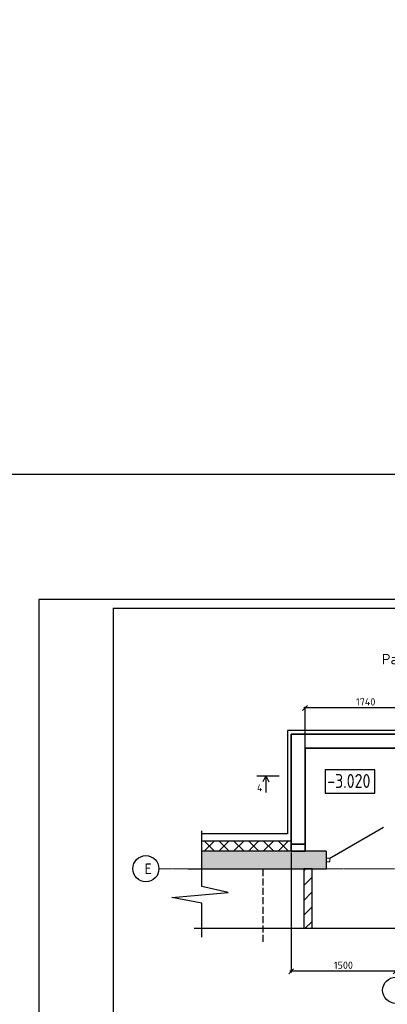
# Model space of a CAD drawing. Header units: millimetres. Extents: x 125896 to 2572636, y -120305 to 130347.
# Tile 29 of 256: x 292322 to 302868, y -85882 to -57642. Entities that reach past the tile are written whole.
import ezdxf

# ---------------------------------------------------------------- set-up
doc = ezdxf.new("R2010")
doc.units = ezdxf.units.MM
for name, pattern in [('______2', [270, 200, -70]), ('CENTER', [2, 1.25, -0.25, 0.25, -0.25]), ('CENTER2', [28.575, 19.05, -3.175, 3.175, -3.175])]:
    doc.linetypes.add(name, pattern=pattern)
for name, color, linetype in [('11', 7, 'Continuous'), ('СПДС_Оси', 7, 'Continuous'), ('Столовая - обозначения', 7, 'Continuous')]:
    doc.layers.add(name, color=color, linetype=linetype)
for name, color, linetype, lineweight in [('A_012_ПРОЕМ', 7, 'Continuous', 25), ('Standard', 7, 'Continuous', 25), ('Навесной фасад', 7, 'Continuous', 25), ('Общий01', 7, 'Continuous', 13), ('ОСИ', 7, 'CENTER', 15), ('Стена_ кирп. кладка не несущ', 7, 'Continuous', 35), ('Столовая Двери и окна', 7, 'Continuous', 15), ('ТЕКСТ', 7, 'Continuous', 15), ('Текст_ общее', 7, 'Continuous', 25)]:
    doc.layers.add(name, color=color, linetype=linetype, lineweight=lineweight)
doc.layers.add('Стена_ бетон несущ.', color=7, linetype='Continuous', lineweight=70, true_color=0xb4b496)
doc.styles.add('Century Gothic', font='isocpeur.ttf')
doc.styles.get("Standard").update_dxf_attribs({"font": 'isocpeur.ttf'})
doc.dimstyles.new('Осевые', dxfattribs={"dimscale": 0.7, "dimtxt": 450, "dimasz": 400, "dimexe": 100, "dimexo": 100, "dimgap": 100, "dimtad": 1, "dimdec": 0, "dimzin": 0, "dimdsep": 46, "dimtxsty": 'Standard', "dimblk": 'OBLIQUE', "dimcen": 9, "dimdle": 100, "dimazin": 0, "dimtm": 1e-09, "dimtfac": 1, "dimtdec": 0, "dimtofl": 0, "dimtmove": 0, "dimatfit": 3, "dimfxl": 1, "dimtolj": 1, "dimtzin": 0, "dimarcsym": 0})

# ---------------------------------------------------------------- blocks, each defined once
blk = doc.blocks.new('Штамп')
at = {"layer": '11'}
for p, q in [((311470, 126228), (252070, 126228)), ((252070, 126228), (252070, 84178))]:
    blk.add_line(p, q, dxfattribs=at)
at = {"layer": '11', "lineweight": 30}
for q in [(254210, 84428), (311220, 125978)]:
    blk.add_line((254210, 125978), q, dxfattribs=at)
blk = doc.blocks.new('дверь1_$F1', base_point=(0, -54.575))
at = {"layer": 'Standard', "color": 7, "linetype": 'Continuous', "lineweight": 13, "transparency": 33554687}
for p, q in [((56, 1.425), (0, 1.425)), ((0, 1.425), (0, -54.575)), ((56, -54.575), (56, 1.425)), ((0, -54.575), (56, -54.575))]:
    blk.add_line(p, q, dxfattribs=at)
blk = doc.blocks.new('_OBLIQUE')
at = {"color": 0, "linetype": 'ByBlock'}
blk.add_line((-0.5, -0.5), (0.5, 0.5), dxfattribs=at)
blk = doc.blocks.new('*D965')
at = {"layer": 'Defpoints', "color": 0, "linetype": 'ByBlock', "lineweight": 20, "ltscale": 13, "transparency": 16777216}
for p in [(300109, -81493), (303109, -83880), (300109, -84936)]:
    blk.add_point(p, dxfattribs=at)
at = {"layer": 'ОСИ', "color": 0, "linetype": 'ByBlock', "lineweight": -2, "ltscale": 13, "transparency": 16777216}
for p, q in [((300109, -81528), (300109, -84971)), ((303109, -83915), (303109, -84971)), ((303144, -84936), (300074, -84936))]:
    blk.add_line(p, q, dxfattribs=at)
at = {"layer": 'ОСИ', "color": 0, "linetype": 'ByBlock', "lineweight": -2, "ltscale": 13, "transparency": 16777216, "xscale": 140, "yscale": 140, "zscale": 140, "rotation": 180}
blk.add_blockref('_OBLIQUE', (300109, -84936), dxfattribs=at)
at = {"layer": 'ОСИ', "color": 0, "linetype": 'ByBlock', "lineweight": -2, "ltscale": 13, "transparency": 16777216, "xscale": 140, "yscale": 140, "zscale": 140}
blk.add_blockref('_OBLIQUE', (303109, -84936), dxfattribs=at)
at = {"layer": 'ОСИ', "color": 0, "linetype": 'ByBlock', "ltscale": 13, "transparency": 16777216, "insert": (301609, -84761), "char_height": 210, "attachment_point": 5}
blk.add_mtext('\\A1;1500', dxfattribs=at)
blk = doc.blocks.new('*D985')
at = {"layer": 'Defpoints', "color": 0, "linetype": 'ByBlock', "lineweight": 20, "ltscale": 13, "transparency": 16777216}
for p in [(300509, -77382), (300509, -78652, 6200), (303989, -78672)]:
    blk.add_point(p, dxfattribs=at)
at = {"layer": 'ОСИ', "color": 0, "linetype": 'ByBlock', "lineweight": -2, "ltscale": 13, "transparency": 16777216}
for p, q in [((300509, -78617), (300509, -77347)), ((303989, -78637), (303989, -77347)), ((304024, -77382), (300474, -77382))]:
    blk.add_line(p, q, dxfattribs=at)
at = {"layer": 'ОСИ', "color": 0, "linetype": 'ByBlock', "lineweight": -2, "ltscale": 13, "transparency": 16777216, "xscale": 140, "yscale": 140, "zscale": 140, "rotation": 180}
blk.add_blockref('_OBLIQUE', (300509, -77382), dxfattribs=at)
at = {"layer": 'ОСИ', "color": 0, "linetype": 'ByBlock', "lineweight": -2, "ltscale": 13, "transparency": 16777216, "xscale": 140, "yscale": 140, "zscale": 140}
blk.add_blockref('_OBLIQUE', (303989, -77382), dxfattribs=at)
at = {"layer": 'ОСИ', "color": 0, "linetype": 'ByBlock', "ltscale": 13, "transparency": 16777216, "insert": (302249, -77207), "char_height": 210, "attachment_point": 5}
blk.add_mtext('\\A1;1740', dxfattribs=at)

msp = doc.modelspace()

# ---------------------------------------------------------------- hatches: boundary and pattern name
at = {"layer": 'A_012_ПРОЕМ', "linetype": 'Continuous', "lineweight": 25, "true_color": 0x939598, "transparency": 33554687}
msp.add_hatch(color=252, dxfattribs=at).paths.add_polyline_path([(297549.1, -81993.5), (301109.4, -81993.5), (301109.4, -81493.5), (297549.1, -81493.5)])
at = {"layer": 'Навесной фасад', "linetype": 'Continuous', "lineweight": 25, "true_color": 0x939598, "transparency": 33554687}
h = msp.add_hatch(dxfattribs=at)
h.set_pattern_fill('__________6', color=252, scale=200, style=0, pattern_type=2)
h.set_pattern_definition([(45, (285882.35, -21522.5), (-212.132, 212.132), []), (135, (285882.35, -21522.5), (-212.132, -212.132), [])])
h.paths.add_polyline_path([(300109.4, -81493.5), (297549.1, -81493.5), (297549.1, -81193.5), (300109.4, -81193.5)])
at = {"layer": 'Стена_ кирп. кладка не несущ', "linetype": 'Continuous', "lineweight": 25, "true_color": 0x939598, "transparency": 33554687}
h = msp.add_hatch(dxfattribs=at)
h.set_pattern_fill('__________301', color=252, scale=200, style=0, pattern_type=2)
h.set_pattern_definition([(45, (1763923.8, 867195.04), (-424.26407, 424.26407), []), (45, (1763711.66, 867407.2), (-424.26407, 424.26407), [])])
h.paths.add_polyline_path([(300709.4, -83710.9), (300709.4, -81993.5), (300469.4, -81993.5), (300469.4, -83710.9)])

# ---------------------------------------------------------------- linework, layer by layer
at = {"layer": 'A_012_ПРОЕМ', "color": 252, "linetype": 'Continuous', "lineweight": 25, "true_color": 0x939598, "transparency": 33554687}
for p, q in [((300109.4, -81493.5), (297549.1, -81493.5)), ((300509.4, -81493.5), (300109.4, -81493.5)), ((301109.4, -81493.5), (300509.4, -81493.5)), ((301109.4, -81493.5), (301109.4, -81993.5)), ((297159.4, -81993.5), (300469.4, -81993.5)), ((300469.4, -81993.5), (300709.4, -81993.5)), ((300709.4, -81993.5), (301109.4, -81993.5))]:
    msp.add_line(p, q, dxfattribs=at)
at = {"layer": 'Навесной фасад', "color": 252, "linetype": 'Continuous', "lineweight": 25, "true_color": 0x939598, "transparency": 33554687}
msp.add_line((297549.1, -81193.5), (300109.4, -81193.5), dxfattribs=at)
at = {"layer": 'Общий01', "color": 7, "linetype": '______2', "lineweight": 25, "transparency": 33554687}
msp.add_line((299309.8, -84093.5), (299309.8, -81993.5), dxfattribs=at)
at = {"layer": 'ОСИ', "color": 16, "linetype": 'CENTER2', "lineweight": 15, "ltscale": 0.2, "transparency": 33554687}
msp.add_line((296316.4, -81993.5), (317373.3, -81993.5), dxfattribs=at)
at = {"layer": 'СПДС_Оси', "linetype": 'Continuous', "lineweight": 25, "ltscale": 150}
for centre in [(295941.4, -81993.5), (303109.4, -85479.2)]:
    msp.add_circle(centre, 375, dxfattribs=at)
at = {"layer": 'Стена_ бетон несущ.', "color": 7, "linetype": 'Continuous', "lineweight": 35, "transparency": 33554687}
for p, q in [((300509.4, -78133.5), (300109.4, -78133.5)), ((300109.4, -78133.5), (300109.4, -81493.5)), ((313788.5, -78133.5), (300509.4, -78133.5)), ((300509.4, -81493.5), (300509.4, -78533.5)), ((300509.4, -78533.5), (313388.5, -78533.5))]:
    msp.add_line(p, q, dxfattribs=at)
at = {"layer": 'Стена_ бетон несущ.', "color": 252, "linetype": 'Continuous', "lineweight": 25, "true_color": 0x939598, "transparency": 33554687}
for p, q in [((301221.4, -81687.5), (302759.4, -80799.5)), ((300109.4, -81493.5), (300509.4, -81493.5))]:
    msp.add_line(p, q, dxfattribs=at)
at = {"layer": 'Стена_ кирп. кладка не несущ', "color": 252, "linetype": 'Continuous', "lineweight": 25, "true_color": 0x939598, "transparency": 33554687}
for p, q in [((300709.4, -81993.5), (300469.4, -81993.5)), ((300469.4, -81993.5), (300469.4, -83710.9)), ((300709.4, -83710.9), (300709.4, -81993.5))]:
    msp.add_line(p, q, dxfattribs=at)
at = {"layer": 'Столовая Двери и окна', "color": 18, "lineweight": 30, "true_color": 0x000000}
for p, q in [((299125.2, -79324.3), (299763.7, -79324.3)), ((299381, -79324.3), (299293, -79499.5)), ((299381, -79324.3), (299381, -79802.8)), ((299381, -79324.3), (299469, -79499.5))]:
    msp.add_line(p, q, dxfattribs=at)
at = {"layer": 'Столовая Двери и окна', "color": 18, "lineweight": 25, "true_color": 0x000000}
for p, q in [((297549.1, -82506), (297549.1, -80905.4)), ((296684.8, -82814.3), (298302.1, -82670.5)), ((298302.1, -82670.5), (297549.1, -82506)), ((297549.1, -82984.4), (296684.8, -82814.3)), ((297549.1, -83952.5), (297549.1, -82984.4)), ((307547.5, -83710.9), (297324.6, -83710.9))]:
    msp.add_line(p, q, dxfattribs=at)
at = {"layer": 'Столовая Двери и окна', "color": 3, "lineweight": 30}
for points in [[(209562.5, -70673.1), (525770.9, -70673.1), (525770.9, 75920.9), (209562.5, 75920.9)], [(209562.5, -70673.1), (525770.9, -70673.1), (525770.9, -120304.7), (209562.5, -120304.7)]]:
    msp.add_lwpolyline(points, close=True, dxfattribs=at)
at = {"layer": 'Столовая Двери и окна', "color": 5, "lineweight": 30, "elevation": -720}
msp.add_lwpolyline([(315812, -80993.5), (313888.5, -80993.5), (313888.5, -78033.5), (300009.4, -78033.5), (300009.4, -80993.5), (297549.1, -80993.5), (297549.1, -80993.5)], dxfattribs=at)
at = {"layer": 'Столовая Двери и окна', "color": 18, "lineweight": 30, "true_color": 0x000000}
msp.add_lwpolyline([(300109.4, -81293.5), (300509.4, -81293.5), (300509.4, -78533.5), (313388.5, -78533.5), (313388.5, -81493.5), (313788.5, -81493.5), (313788.5, -78133.5), (300109.4, -78133.5), (300109.4, -81293.5)], dxfattribs=at)
msp.add_lwpolyline([(300109.4, -81493.5), (300509.4, -81493.5), (300509.4, -81293.5), (300109.4, -81293.5)], close=True, dxfattribs=at)
at = {"layer": 'Текст_ общее', "color": 18, "linetype": 'Continuous', "lineweight": 25, "true_color": 0x000000, "transparency": 33554687}
msp.add_lwpolyline([(301089.6, -79823.4), (302512, -79823.4), (302512, -79156.7), (301089.6, -79156.7), (301089.6, -79823.4)], dxfattribs=at)

# ---------------------------------------------------------------- block references
at = {"layer": 'Стена_ бетон несущ.', "color": 252, "linetype": 'Continuous', "lineweight": 25, "true_color": 0x939598, "transparency": 33554687, "xscale": -2, "yscale": 2, "zscale": 2, "rotation": 180}
msp.add_blockref('дверь1_$F1', (301109.4, -81687.5), dxfattribs=at)
at = {"layer": 'Столовая - обозначения', "color": 252, "lineweight": 20, "true_color": 0x939598}
msp.add_blockref('Штамп', (40796.7, -200500.5), dxfattribs=at)

# ---------------------------------------------------------------- texts
at = {"layer": 'СПДС_Оси', "linetype": 'Continuous', "lineweight": 25, "ltscale": 150, "insert": (295899.4, -81843.3), "char_height": 300, "width": 825, "attachment_point": 1}
msp.add_mtext('Е', dxfattribs=at)
at = {"layer": 'Столовая Двери и окна', "color": 18, "true_color": 0x000000}
msp.add_text('4', height=200, dxfattribs=at).set_placement((299130.2, -79775.7))
at = {"layer": 'ТЕКСТ', "lineweight": 25}
msp.add_text('Расположение дополнительной анкеровки', height=300, dxfattribs=at).set_placement((302710.3, -76130.3))
at = {"layer": 'Текст_ общее', "color": 18, "linetype": 'Continuous', "lineweight": 25, "true_color": 0x000000, "transparency": 33554687, "insert": (301145.1, -79676.7), "char_height": 400, "width": 1478.138, "attachment_point": 7, "style": 'Century Gothic'}
msp.add_mtext('\\W0.83;-3.020', dxfattribs=at)

# ---------------------------------------------------------------- dimensions: what is measured, and where the dimension line sits
at = {"layer": 'ОСИ', "linetype": 'ByBlock', "ltscale": 13}
for base, p1, p2, picture, middle in [((300509.4, -77381.8, -6200), (303988.5, -78671.8, -6200), (300509.4, -78651.8), '*D985', (302249, -77206.8, -6200)), ((300109.4, -84936), (303109.4, -83879.8), (300109.4, -81493.5), '*D965', (301609.4, -84761))]:
    dim = msp.add_linear_dim(base=base, p1=p1, p2=p2, dimstyle='Осевые', override={"dimtxt": 300, "dimasz": 200, "dimexe": 50, "dimexo": 50, "dimlfac": 0.5, "dimdle": 50, "dimtmove": 1}, dxfattribs=at)
    dim.commit()
    dim.dimension.update_dxf_attribs({"geometry": picture, "text_midpoint": middle})

doc.saveas('drawing.dxf')
